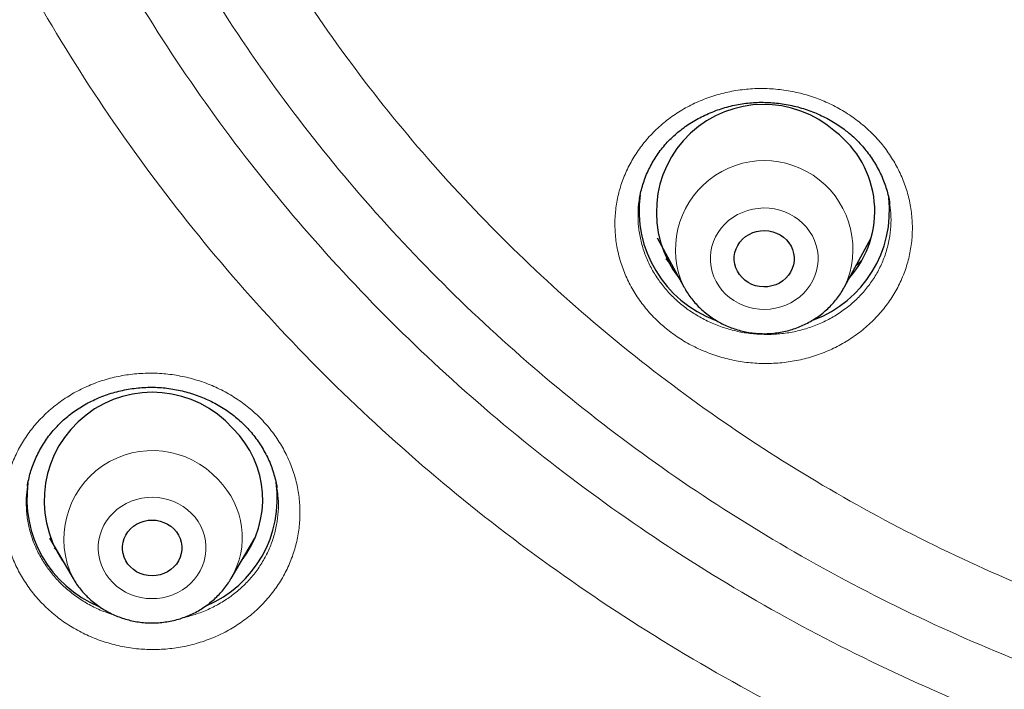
# Model space of a CAD drawing. Header units: millimetres. Extents: x 8 to 954, y 12 to 973.
# Tile 125 of 193: x 320.87 to 334.21, y 772.53 to 781.6. Entities that reach past the tile are written whole.
import ezdxf

# ---------------------------------------------------------------- set-up
doc = ezdxf.new("R2010")
doc.units = ezdxf.units.MM

msp = doc.modelspace()

# ---------------------------------------------------------------- linework, layer by layer
at = {"color": 7, "linetype": 'Continuous', "lineweight": 30}
for p, q in [((332.654, 779.097), (332.653, 779.107)), ((329.503, 778.643), (329.865, 777.977)), ((332.044, 777.977), (332.406, 778.643)), ((320.972, 775.285), (320.971, 775.277)), ((324.352, 775.25), (324.351, 775.257)), ((321.268, 774.572), (321.59, 774.025)), ((323.73, 774.025), (324.052, 774.572)), ((323.986, 774.439), (323.956, 774.409))]:
    msp.add_line(p, q, dxfattribs=at)
at = {"color": 252, "linetype": 'Continuous', "lineweight": 0}
for p, q in [((321.357, 774.421), (321.335, 774.444)), ((323.985, 774.437), (323.958, 774.411))]:
    msp.add_line(p, q, dxfattribs=at)
at = {"color": 252, "linetype": 'Continuous', "lineweight": 0, "flags": 128}
for points in [[(331.424, 778.884), (331.365, 778.926), (331.302, 778.962), (331.235, 778.992), (331.166, 779.015), (331.094, 779.032), (331.02, 779.042), (330.947, 779.045), (330.873, 779.04), (330.8, 779.029), (330.728, 779.011), (330.659, 778.986), (330.593, 778.955), (330.531, 778.917), (330.473, 778.874), (330.42, 778.826), (330.372, 778.772), (330.331, 778.715), (330.295, 778.654), (330.267, 778.589), (330.246, 778.523), (330.232, 778.455), (330.225, 778.385), (330.226, 778.316), (330.234, 778.247), (330.25, 778.179), (330.273, 778.113), (330.303, 778.049), (330.339, 777.989), (330.382, 777.932), (330.431, 777.88), (330.485, 777.832), (330.544, 777.791), (330.607, 777.754), (330.674, 777.725), (330.744, 777.701), (330.816, 777.684), (330.889, 777.675), (330.963, 777.672), (331.037, 777.676), (331.11, 777.688), (331.181, 777.706), (331.25, 777.731), (331.316, 777.762), (331.379, 777.799), (331.437, 777.843), (331.49, 777.891), (331.537, 777.944), (331.579, 778.002), (331.614, 778.063), (331.643, 778.127), (331.664, 778.194), (331.678, 778.262), (331.685, 778.331), (331.684, 778.401), (331.675, 778.47), (331.66, 778.538), (331.637, 778.604), (331.607, 778.667), (331.57, 778.728), (331.527, 778.785), (331.478, 778.837), (331.424, 778.884)], [(322.126, 773.972), (322.18, 773.924), (322.238, 773.881), (322.3, 773.843), (322.366, 773.812), (322.435, 773.788), (322.507, 773.769), (322.58, 773.758), (322.654, 773.754), (322.728, 773.757), (322.801, 773.767), (322.873, 773.784), (322.942, 773.807), (323.009, 773.838), (323.072, 773.874), (323.131, 773.916), (323.185, 773.963), (323.234, 774.016), (323.277, 774.072), (323.313, 774.133), (323.343, 774.197), (323.366, 774.263), (323.381, 774.331), (323.389, 774.4), (323.39, 774.469), (323.383, 774.539), (323.369, 774.607), (323.347, 774.673), (323.319, 774.737), (323.284, 774.799), (323.242, 774.856), (323.194, 774.909), (323.141, 774.957), (323.083, 775), (323.02, 775.038), (322.954, 775.069), (322.885, 775.094), (322.814, 775.112), (322.741, 775.123), (322.667, 775.127), (322.593, 775.124), (322.52, 775.114), (322.448, 775.097), (322.378, 775.074), (322.311, 775.044), (322.248, 775.007), (322.189, 774.965), (322.135, 774.918), (322.087, 774.866), (322.044, 774.809), (322.007, 774.748), (321.978, 774.685), (321.955, 774.618), (321.939, 774.551), (321.931, 774.481), (321.93, 774.412), (321.937, 774.343), (321.952, 774.274), (321.973, 774.208), (322.002, 774.144), (322.037, 774.083), (322.079, 774.025), (322.126, 773.972)]]:
    msp.add_lwpolyline(points, dxfattribs=at)
at = {"color": 7, "linetype": 'Continuous', "lineweight": 30, "flags": 128}
for points in [[(331.216, 778.651), (331.256, 778.615), (331.29, 778.574), (331.318, 778.529), (331.34, 778.481), (331.354, 778.43), (331.36, 778.379), (331.36, 778.326), (331.351, 778.275), (331.335, 778.225), (331.313, 778.178), (331.283, 778.133), (331.247, 778.094), (331.206, 778.059), (331.161, 778.029), (331.111, 778.006), (331.058, 777.989), (331.004, 777.979), (330.949, 777.977), (330.893, 777.981), (330.839, 777.992), (330.787, 778.01), (330.738, 778.035), (330.694, 778.066), (330.654, 778.102), (330.619, 778.143), (330.591, 778.188), (330.57, 778.236), (330.556, 778.286), (330.549, 778.338), (330.55, 778.39), (330.558, 778.442), (330.574, 778.492), (330.597, 778.539), (330.626, 778.583), (330.662, 778.623), (330.703, 778.658), (330.749, 778.687), (330.799, 778.711), (330.851, 778.727), (330.906, 778.737), (330.961, 778.74), (331.016, 778.736), (331.07, 778.724), (331.122, 778.706), (331.171, 778.681), (331.216, 778.651)], [(322.954, 774.698), (322.989, 774.658), (323.017, 774.614), (323.039, 774.567), (323.054, 774.517), (323.061, 774.466), (323.061, 774.415), (323.054, 774.364), (323.039, 774.314), (323.017, 774.267), (322.989, 774.223), (322.954, 774.183), (322.914, 774.148), (322.869, 774.118), (322.82, 774.094), (322.769, 774.077), (322.715, 774.066), (322.66, 774.063), (322.606, 774.066), (322.552, 774.077), (322.5, 774.094), (322.451, 774.118), (322.407, 774.148), (322.367, 774.183), (322.332, 774.223), (322.303, 774.267), (322.282, 774.314), (322.267, 774.364), (322.259, 774.415), (322.259, 774.466), (322.267, 774.517), (322.282, 774.567), (322.303, 774.614), (322.332, 774.658), (322.367, 774.698), (322.407, 774.734), (322.451, 774.763), (322.5, 774.787), (322.552, 774.804), (322.606, 774.815), (322.66, 774.818), (322.715, 774.815), (322.769, 774.804), (322.82, 774.787), (322.869, 774.763), (322.914, 774.734), (322.954, 774.698)]]:
    msp.add_lwpolyline(points, dxfattribs=at)
at = {"color": 7, "linetype": 'Continuous', "lineweight": 30}
for centre, radius, start, end in [((330.949, 778.992), 1.456, 48.242, 217.8001), ((331.098, 779), 1.355, 318.34, 52.7204), ((330.843, 779.013), 1.585, 172.3442, 249.664), ((331.066, 779.014), 1.587, 290.5598, 6.2556), ((322.663, 775.084), 1.465, 41.7327, 213.897), ((322.811, 775.098), 1.348, 321.9514, 45.4755), ((322.543, 775.11), 1.58, 172.1086, 247.5596), ((322.777, 775.111), 1.58, 293.0033, 7.857)]:
    msp.add_arc(centre, radius, start, end, dxfattribs=at)
at = {"color": 252, "linetype": 'Continuous', "lineweight": 0}
for centre, radius, start, end in [((330.955, 778.485), 1.202, 334.9124, 205.0876), ((322.665, 774.56), 1.2, 42.1918, 206.4379), ((322.784, 774.583), 1.098, 329.4991, 45.5004)]:
    msp.add_arc(centre, radius, start, end, dxfattribs=at)
at = {"color": 7, "linetype": 'Continuous', "lineweight": 30}
for points, knots in [([(340.309, 751.299), (339.107, 751.406), (336.702, 751.618), (333.144, 752.282), (329.652, 753.193), (326.277, 754.361), (323.039, 755.763), (319.952, 757.388), (317.012, 759.234), (314.234, 761.292), (311.637, 763.548), (309.236, 765.989), (307.046, 768.599), (305.081, 771.362), (303.353, 774.262), (301.872, 777.281), (300.648, 780.399), (299.687, 783.598), (298.997, 786.858), (298.582, 790.158), (298.443, 793.479), (298.582, 796.801), (298.997, 800.101), (299.687, 803.361), (300.648, 806.56), (301.872, 809.678), (303.353, 812.697), (305.081, 815.597), (307.046, 818.36), (309.236, 820.97), (311.637, 823.411), (314.234, 825.667), (317.012, 827.725), (319.952, 829.571), (323.039, 831.195), (326.251, 832.587), (329.569, 833.737), (332.973, 834.64), (336.442, 835.288), (339.955, 835.679), (343.489, 835.809), (347.023, 835.679), (350.536, 835.288), (354.005, 834.64), (357.409, 833.737), (360.728, 832.587), (363.94, 831.195), (367.026, 829.571), (369.967, 827.725), (372.744, 825.667), (375.342, 823.411), (377.743, 820.97), (379.932, 818.36), (381.897, 815.597), (383.626, 812.697), (385.106, 809.678), (386.331, 806.56), (387.291, 803.361), (387.981, 800.101), (388.397, 796.801), (388.535, 793.479), (388.397, 790.158), (387.981, 786.858), (387.291, 783.598), (386.331, 780.399), (385.106, 777.281), (383.626, 774.262), (381.897, 771.362), (379.932, 768.599), (377.743, 765.989), (375.342, 763.548), (372.744, 761.292), (369.967, 759.234), (367.026, 757.388), (363.94, 755.763), (360.701, 754.361), (357.326, 753.193), (353.834, 752.282), (350.276, 751.618), (347.871, 751.406), (346.669, 751.299)], [0, 0, 0, 0, 0.013106, 0.026212, 0.039318, 0.052424, 0.065212, 0.078, 0.090788, 0.103576, 0.116364, 0.129151, 0.141939, 0.154727, 0.167515, 0.180303, 0.193091, 0.205879, 0.218667, 0.231454, 0.244242, 0.25703, 0.269818, 0.282606, 0.295394, 0.308182, 0.32097, 0.333758, 0.346545, 0.359333, 0.372121, 0.384909, 0.397697, 0.410485, 0.423273, 0.436061, 0.448848, 0.461636, 0.474424, 0.487212, 0.5, 0.512788, 0.525576, 0.538364, 0.551152, 0.563939, 0.576727, 0.589515, 0.602303, 0.615091, 0.627879, 0.640667, 0.653455, 0.666242, 0.67903, 0.691818, 0.704606, 0.717394, 0.730182, 0.74297, 0.755758, 0.768546, 0.781333, 0.794121, 0.806909, 0.819697, 0.832485, 0.845273, 0.858061, 0.870849, 0.883636, 0.896424, 0.909212, 0.922, 0.934788, 0.947576, 0.960682, 0.973788, 0.986894, 1, 1, 1, 1]), ([(295.991, 794.269), (295.991, 794.248), (295.991, 794.207), (295.991, 794.134), (295.991, 794.052), (295.991, 793.964), (295.991, 793.869), (295.992, 793.742), (295.993, 793.581), (295.996, 793.388), (296, 793.184), (296.005, 792.971), (296.011, 792.749), (296.021, 792.454), (296.036, 792.102), (296.053, 791.784), (296.065, 791.57), (296.072, 791.452), (296.08, 791.336), (296.087, 791.225), (296.094, 791.12), (296.101, 791.027), (296.106, 790.949), (296.111, 790.892), (296.114, 790.85), (296.117, 790.811), (296.121, 790.765), (296.126, 790.702), (296.132, 790.617), (296.141, 790.513), (296.151, 790.4), (296.166, 790.227), (296.188, 789.993), (296.218, 789.693), (296.249, 789.406), (296.28, 789.134), (296.311, 788.878), (296.345, 788.615), (296.381, 788.343), (296.42, 788.06), (296.465, 787.759), (296.514, 787.438), (296.57, 787.095), (296.632, 786.731), (296.702, 786.347), (296.779, 785.941), (296.864, 785.514), (296.959, 785.067), (297.045, 784.68), (297.12, 784.357), (297.18, 784.104), (297.242, 783.849), (297.304, 783.602), (297.363, 783.373), (297.416, 783.173), (297.462, 783), (297.502, 782.854), (297.536, 782.73), (297.564, 782.629), (297.586, 782.548), (297.604, 782.487), (297.617, 782.442), (297.628, 782.402), (297.641, 782.356), (297.657, 782.299), (297.678, 782.228), (297.705, 782.134), (297.741, 782.013), (297.786, 781.861), (297.838, 781.689), (297.898, 781.493), (297.966, 781.274), (298.043, 781.032), (298.129, 780.768), (298.222, 780.488), (298.319, 780.202), (298.419, 779.915), (298.59, 779.434), (298.84, 778.764), (299.177, 777.914), (299.525, 777.088), (299.86, 776.336), (300.179, 775.656), (300.477, 775.046), (300.775, 774.457), (301.072, 773.893), (301.34, 773.4), (301.578, 772.975), (301.786, 772.612), (301.956, 772.322), (302.088, 772.1), (302.18, 771.946), (302.266, 771.804), (302.343, 771.677), (302.406, 771.575), (302.457, 771.494), (302.495, 771.432), (302.527, 771.381), (302.554, 771.336), (302.583, 771.29), (302.617, 771.236), (302.662, 771.165), (302.718, 771.076), (302.788, 770.967), (302.869, 770.84), (302.962, 770.696), (303.068, 770.533), (303.186, 770.354), (303.317, 770.157), (303.461, 769.943), (303.618, 769.712), (303.807, 769.44), (304.022, 769.134), (304.259, 768.803), (304.552, 768.402), (304.9, 767.939), (305.302, 767.418), (305.698, 766.92), (306.087, 766.445), (306.469, 765.991), (306.842, 765.559), (307.205, 765.148), (307.559, 764.758), (307.901, 764.388), (308.233, 764.038), (308.553, 763.708), (308.86, 763.396), (309.155, 763.103), (309.445, 762.819), (309.734, 762.541), (310.028, 762.264), (310.323, 761.991), (310.621, 761.719), (311.064, 761.322), (311.66, 760.805), (312.416, 760.176), (313.103, 759.629), (313.713, 759.16), (314.117, 758.858), (314.396, 758.654), (314.54, 758.549), (314.667, 758.457), (314.779, 758.377), (314.876, 758.308), (314.957, 758.25), (315.022, 758.204), (315.066, 758.174), (315.093, 758.154), (315.113, 758.14), (315.138, 758.123), (315.171, 758.1), (315.221, 758.065), (315.293, 758.015), (315.391, 757.947), (315.51, 757.865), (315.652, 757.768), (315.816, 757.657), (316.002, 757.531), (316.212, 757.392), (316.444, 757.239), (316.701, 757.073), (316.981, 756.894), (317.285, 756.703), (317.614, 756.499), (317.965, 756.286), (318.339, 756.064), (318.735, 755.833), (319.156, 755.594), (319.585, 755.355), (320.021, 755.119), (320.462, 754.885), (320.923, 754.647), (321.407, 754.404), (321.74, 754.24), (321.912, 754.158), (321.915, 754.157)], [0, 0, 0, 0, 0.001286, 0.002533, 0.004186, 0.005939, 0.007857, 0.009946, 0.013573, 0.017621, 0.021591, 0.025897, 0.030492, 0.035025, 0.043688, 0.051814, 0.054257, 0.056647, 0.058983, 0.061266, 0.063344, 0.065353, 0.066928, 0.06807, 0.068793, 0.069517, 0.070434, 0.071543, 0.073383, 0.075571, 0.077883, 0.080242, 0.08605, 0.092126, 0.098472, 0.10351, 0.108705, 0.114058, 0.119568, 0.125274, 0.131388, 0.137944, 0.144941, 0.152378, 0.160257, 0.168577, 0.177337, 0.186539, 0.196182, 0.201303, 0.20654, 0.211894, 0.217157, 0.221911, 0.226142, 0.229653, 0.232699, 0.23528, 0.237397, 0.239049, 0.240341, 0.241206, 0.241909, 0.242839, 0.244063, 0.24554, 0.247273, 0.249991, 0.253166, 0.256798, 0.260885, 0.265527, 0.270643, 0.276235, 0.282277, 0.288404, 0.294494, 0.300549, 0.319237, 0.337572, 0.355555, 0.373186, 0.387038, 0.400665, 0.413922, 0.426658, 0.438873, 0.4475, 0.455847, 0.463914, 0.46762, 0.471264, 0.474643, 0.477588, 0.480098, 0.481841, 0.483288, 0.484439, 0.485429, 0.486443, 0.487678, 0.489264, 0.491416, 0.493992, 0.496994, 0.500421, 0.504274, 0.508552, 0.513255, 0.518384, 0.523938, 0.529917, 0.538139, 0.54624, 0.554194, 0.567682, 0.580726, 0.593328, 0.605487, 0.617204, 0.628478, 0.63931, 0.649699, 0.659645, 0.66915, 0.678212, 0.686832, 0.695009, 0.702745, 0.710761, 0.718641, 0.726538, 0.73445, 0.742379, 0.761558, 0.780831, 0.800199, 0.813034, 0.825911, 0.829774, 0.833241, 0.836312, 0.838987, 0.841267, 0.843278, 0.84483, 0.845925, 0.846364, 0.84681, 0.847365, 0.848101, 0.849163, 0.850955, 0.853265, 0.856091, 0.859434, 0.863294, 0.867671, 0.872564, 0.877974, 0.883923, 0.890392, 0.897381, 0.90489, 0.91292, 0.921312, 0.930206, 0.939602, 0.9495, 0.958761, 0.968421, 0.978482, 0.988942, 0.999801, 1, 1, 1, 1]), ([(329.264, 779.162), (329.266, 779.173), (329.272, 779.217), (329.29, 779.292), (329.317, 779.386), (329.351, 779.479), (329.391, 779.569), (329.437, 779.657), (329.489, 779.741), (329.546, 779.822), (329.608, 779.899), (329.675, 779.971), (329.747, 780.038), (329.823, 780.102), (329.904, 780.162), (329.991, 780.217), (330.081, 780.268), (330.175, 780.314), (330.272, 780.355), (330.372, 780.39), (330.474, 780.42), (330.577, 780.443), (330.68, 780.461), (330.784, 780.472), (330.887, 780.477), (330.991, 780.476), (331.095, 780.47), (331.2, 780.457), (331.305, 780.439), (331.409, 780.414), (331.511, 780.384), (331.611, 780.348), (331.709, 780.307), (331.803, 780.261), (331.894, 780.21), (331.979, 780.155), (332.036, 780.113), (332.065, 780.09), (332.069, 780.087)], [0, 0, 0, 0, 0.010854, 0.04046, 0.070186, 0.099971, 0.129746, 0.159434, 0.18897, 0.218303, 0.24738, 0.276157, 0.304639, 0.333208, 0.362072, 0.391187, 0.420491, 0.449911, 0.479367, 0.508756, 0.537986, 0.566983, 0.595683, 0.624039, 0.652136, 0.680261, 0.708731, 0.737424, 0.7663, 0.795312, 0.824404, 0.853522, 0.882591, 0.911564, 0.940403, 0.969077, 0.995886, 1, 1, 1, 1]), ([(332.069, 780.087), (332.082, 780.077), (332.121, 780.046), (332.183, 779.99), (332.253, 779.919), (332.319, 779.843), (332.381, 779.764), (332.437, 779.681), (332.488, 779.595), (332.534, 779.506), (332.573, 779.415), (332.606, 779.322), (332.632, 779.228), (332.649, 779.153), (332.655, 779.109), (332.656, 779.098)], [0, 0, 0, 0, 0.04018, 0.122449, 0.205206, 0.288704, 0.37285, 0.457551, 0.542662, 0.628034, 0.713526, 0.798902, 0.884034, 0.968771, 1, 1, 1, 1]), ([(329.698, 778.285), (329.689, 778.293), (329.663, 778.314), (329.64, 778.338), (329.624, 778.353)], [0, 0, 0, 0, 0.343119, 1, 1, 1, 1]), ([(332.278, 778.34), (332.277, 778.339), (332.254, 778.314), (332.228, 778.291), (332.202, 778.268)], [0, 0, 0, 0, 0.024269, 1, 1, 1, 1]), ([(329.867, 777.976), (329.874, 777.964), (329.894, 777.926), (329.934, 777.865), (329.987, 777.795), (330.045, 777.728), (330.109, 777.666), (330.177, 777.609), (330.249, 777.556), (330.325, 777.509), (330.404, 777.467), (330.487, 777.431), (330.572, 777.401), (330.659, 777.377), (330.748, 777.359), (330.838, 777.347), (330.929, 777.342), (331.02, 777.343), (331.11, 777.351), (331.2, 777.366), (331.289, 777.386), (331.375, 777.413), (331.46, 777.446), (331.541, 777.485), (331.62, 777.53), (331.695, 777.58), (331.765, 777.635), (331.832, 777.695), (331.893, 777.76), (331.95, 777.829), (332, 777.901), (332.029, 777.951), (332.043, 777.976)], [0, 0, 0, 0, 0.015998, 0.049538, 0.083121, 0.116756, 0.150445, 0.184192, 0.217998, 0.251856, 0.28577, 0.319735, 0.353748, 0.387803, 0.421899, 0.456026, 0.49018, 0.524357, 0.558549, 0.592747, 0.626945, 0.661137, 0.695313, 0.729471, 0.763598, 0.797691, 0.831745, 0.86575, 0.899701, 0.933597, 0.967434, 1, 1, 1, 1]), ([(320.971, 775.277), (320.972, 775.283), (320.977, 775.322), (320.993, 775.392), (321.018, 775.487), (321.051, 775.58), (321.09, 775.672), (321.135, 775.762), (321.186, 775.849), (321.242, 775.933), (321.304, 776.012), (321.371, 776.088), (321.441, 776.158), (321.517, 776.224), (321.596, 776.285), (321.68, 776.341), (321.768, 776.393), (321.86, 776.441), (321.956, 776.483), (322.055, 776.52), (322.156, 776.551), (322.259, 776.576), (322.364, 776.596), (322.469, 776.609), (322.574, 776.617), (322.68, 776.618), (322.784, 776.613), (322.888, 776.602), (322.991, 776.585), (323.093, 776.562), (323.195, 776.533), (323.295, 776.499), (323.392, 776.459), (323.487, 776.413), (323.579, 776.363), (323.667, 776.307), (323.751, 776.247), (323.83, 776.182), (323.905, 776.113), (323.974, 776.041), (324.039, 775.964), (324.098, 775.884), (324.152, 775.801), (324.201, 775.713), (324.245, 775.624), (324.282, 775.531), (324.313, 775.437), (324.337, 775.345), (324.348, 775.285), (324.352, 775.257)], [0, 0, 0, 0, 0.004655, 0.026379, 0.048322, 0.070441, 0.092677, 0.11497, 0.137249, 0.159435, 0.181467, 0.203287, 0.224857, 0.246179, 0.267377, 0.288744, 0.310276, 0.331949, 0.353727, 0.375575, 0.397448, 0.419293, 0.441065, 0.462728, 0.484256, 0.505628, 0.526848, 0.547983, 0.569277, 0.590699, 0.612235, 0.63386, 0.65555, 0.677275, 0.698997, 0.720683, 0.742305, 0.763846, 0.785292, 0.806625, 0.827964, 0.849486, 0.871165, 0.892977, 0.914901, 0.936901, 0.958948, 0.981001, 1, 1, 1, 1]), ([(321.357, 774.421), (321.351, 774.426), (321.345, 774.432), (321.339, 774.438), (321.338, 774.439)], [0, 0, 0, 0, 0.890847, 1, 1, 1, 1]), ([(321.591, 774.026), (321.602, 774.007), (321.628, 773.963), (321.676, 773.898), (321.726, 773.838), (321.759, 773.804), (321.772, 773.791)], [0, 0, 0, 0, 0.222928, 0.51849, 0.81444, 1, 1, 1, 1]), ([(321.772, 773.791), (321.786, 773.777), (321.822, 773.742), (321.883, 773.691), (321.955, 773.638), (322.031, 773.591), (322.11, 773.549), (322.193, 773.513), (322.278, 773.483), (322.365, 773.459), (322.454, 773.441), (322.544, 773.429), (322.635, 773.424), (322.726, 773.426), (322.816, 773.434), (322.906, 773.448), (322.995, 773.469), (323.082, 773.496), (323.166, 773.529), (323.248, 773.568), (323.326, 773.612), (323.401, 773.663), (323.472, 773.718), (323.538, 773.778), (323.599, 773.843), (323.655, 773.912), (323.699, 773.973), (323.722, 774.013), (323.73, 774.026)], [0, 0, 0, 0, 0.026787, 0.066138, 0.105527, 0.144982, 0.184502, 0.22408, 0.263716, 0.303402, 0.343131, 0.3829, 0.422699, 0.462525, 0.502367, 0.542217, 0.582067, 0.621911, 0.661736, 0.701538, 0.741309, 0.781035, 0.820713, 0.860341, 0.899905, 0.9394, 0.978831, 1, 1, 1, 1])]:
    msp.add_open_spline(points, degree=3, knots=knots, dxfattribs=at)
at = {"color": 252, "linetype": 'Continuous', "lineweight": 0}
for points, knots in [([(340.028, 769.514), (339.314, 769.623), (337.885, 769.841), (335.789, 770.385), (333.801, 771.064), (331.934, 771.874), (330.19, 772.791), (328.528, 773.835), (326.959, 774.997), (325.491, 776.272), (324.135, 777.651), (322.898, 779.126), (321.787, 780.688), (320.811, 782.326), (319.974, 784.032), (319.282, 785.794), (318.74, 787.601), (318.35, 789.443), (318.115, 791.308), (318.036, 793.185), (318.115, 795.061), (318.35, 796.926), (318.74, 798.768), (319.282, 800.575), (319.974, 802.337), (320.811, 804.043), (321.787, 805.681), (322.898, 807.243), (324.135, 808.718), (325.491, 810.097), (326.959, 811.372), (328.528, 812.534), (330.19, 813.578), (331.934, 814.495), (333.749, 815.282), (335.624, 815.932), (337.547, 816.441), (339.507, 816.808), (341.492, 817.028), (343.489, 817.102), (345.486, 817.028), (347.471, 816.808), (349.431, 816.441), (351.354, 815.932), (353.229, 815.282), (355.044, 814.495), (356.788, 813.578), (358.45, 812.534), (360.019, 811.372), (361.487, 810.097), (362.843, 808.718), (364.081, 807.243), (365.191, 805.681), (366.168, 804.043), (367.004, 802.337), (367.696, 800.575), (368.238, 798.768), (368.628, 796.926), (368.863, 795.061), (368.942, 793.185), (368.863, 791.308), (368.628, 789.443), (368.238, 787.601), (367.696, 785.794), (367.004, 784.032), (366.168, 782.326), (365.191, 780.688), (364.081, 779.126), (362.843, 777.651), (361.487, 776.272), (360.019, 774.997), (358.45, 773.835), (356.788, 772.791), (355.044, 771.874), (353.179, 771.065), (351.197, 770.388), (349.11, 769.845), (347.686, 769.626), (346.975, 769.517)], [0, 0, 0, 0, 0.014209, 0.028417, 0.042626, 0.055696, 0.068766, 0.081836, 0.094907, 0.107977, 0.121047, 0.134117, 0.147187, 0.160257, 0.173327, 0.186398, 0.199468, 0.212538, 0.225608, 0.238678, 0.251748, 0.264818, 0.277889, 0.290959, 0.304029, 0.317099, 0.330169, 0.343239, 0.356309, 0.36938, 0.38245, 0.39552, 0.40859, 0.42166, 0.43473, 0.4478, 0.460871, 0.473941, 0.487011, 0.500081, 0.513151, 0.526221, 0.539292, 0.552362, 0.565432, 0.578502, 0.591572, 0.604642, 0.617712, 0.630783, 0.643853, 0.656923, 0.669993, 0.683063, 0.696133, 0.709203, 0.722274, 0.735344, 0.748414, 0.761484, 0.774554, 0.787624, 0.800694, 0.813765, 0.826835, 0.839905, 0.852975, 0.866045, 0.879115, 0.892186, 0.905256, 0.918326, 0.931396, 0.944466, 0.957536, 0.971691, 0.985845, 1, 1, 1, 1]), ([(346.89, 770.602), (347.557, 770.706), (348.891, 770.915), (350.848, 771.427), (352.715, 772.067), (354.48, 772.832), (356.139, 773.705), (357.72, 774.697), (359.212, 775.803), (360.608, 777.016), (361.899, 778.328), (363.076, 779.73), (364.132, 781.216), (365.061, 782.774), (365.857, 784.397), (366.515, 786.072), (367.031, 787.792), (367.401, 789.544), (367.625, 791.318), (367.699, 793.103), (367.625, 794.888), (367.401, 796.662), (367.031, 798.414), (366.515, 800.133), (365.857, 801.809), (365.061, 803.431), (364.132, 804.99), (363.076, 806.475), (361.899, 807.878), (360.608, 809.19), (359.212, 810.402), (357.72, 811.508), (356.139, 812.501), (354.48, 813.373), (352.754, 814.121), (350.971, 814.74), (349.141, 815.224), (347.276, 815.573), (345.389, 815.783), (343.489, 815.853), (341.59, 815.783), (339.702, 815.573), (337.837, 815.224), (336.008, 814.74), (334.224, 814.121), (332.498, 813.373), (330.839, 812.501), (329.259, 811.508), (327.766, 810.402), (326.37, 809.19), (325.079, 807.878), (323.902, 806.475), (322.846, 804.99), (321.917, 803.431), (321.122, 801.809), (320.464, 800.133), (319.948, 798.414), (319.577, 796.662), (319.353, 794.888), (319.279, 793.103), (319.353, 791.318), (319.577, 789.544), (319.948, 787.792), (320.464, 786.072), (321.122, 784.397), (321.917, 782.774), (322.846, 781.216), (323.902, 779.73), (325.079, 778.328), (326.37, 777.016), (327.766, 775.803), (329.259, 774.697), (330.839, 773.705), (332.498, 772.832), (334.263, 772.067), (336.13, 771.427), (338.087, 770.915), (339.422, 770.706), (340.089, 770.601)], [0, 0, 0, 0, 0.013976, 0.027953, 0.041929, 0.055017, 0.068105, 0.081192, 0.09428, 0.107368, 0.120455, 0.133543, 0.146631, 0.159719, 0.172806, 0.185894, 0.198982, 0.212069, 0.225157, 0.238245, 0.251332, 0.26442, 0.277508, 0.290595, 0.303683, 0.316771, 0.329859, 0.342946, 0.356034, 0.369122, 0.382209, 0.395297, 0.408385, 0.421472, 0.43456, 0.447648, 0.460735, 0.473823, 0.486911, 0.499999, 0.513086, 0.526174, 0.539262, 0.552349, 0.565437, 0.578525, 0.591612, 0.6047, 0.617788, 0.630876, 0.643963, 0.657051, 0.670139, 0.683226, 0.696314, 0.709402, 0.722489, 0.735577, 0.748665, 0.761752, 0.77484, 0.787928, 0.801016, 0.814103, 0.827191, 0.840279, 0.853366, 0.866454, 0.879542, 0.892629, 0.905717, 0.918805, 0.931893, 0.94498, 0.958068, 0.972045, 0.986023, 1, 1, 1, 1]), ([(340.124, 771.403), (339.496, 771.504), (338.239, 771.706), (336.395, 772.192), (334.626, 772.8), (332.942, 773.53), (331.35, 774.367), (329.834, 775.32), (328.401, 776.381), (327.062, 777.544), (325.823, 778.803), (324.694, 780.149), (323.681, 781.574), (322.789, 783.07), (322.026, 784.627), (321.394, 786.235), (320.899, 787.885), (320.543, 789.566), (320.329, 791.268), (320.257, 792.981), (320.329, 794.694), (320.543, 796.396), (320.899, 798.077), (321.394, 799.727), (322.026, 801.335), (322.789, 802.892), (323.681, 804.388), (324.694, 805.813), (325.823, 807.159), (327.062, 808.418), (328.401, 809.581), (329.834, 810.643), (331.35, 811.595), (332.942, 812.432), (334.599, 813.15), (336.31, 813.743), (338.066, 814.209), (339.855, 814.543), (341.666, 814.745), (343.489, 814.812), (345.312, 814.745), (347.123, 814.543), (348.912, 814.209), (350.668, 813.743), (352.38, 813.15), (354.036, 812.432), (355.628, 811.595), (357.144, 810.642), (358.577, 809.581), (359.917, 808.418), (361.155, 807.159), (362.284, 805.813), (363.298, 804.388), (364.189, 802.892), (364.953, 801.335), (365.584, 799.727), (366.079, 798.077), (366.435, 796.396), (366.649, 794.694), (366.721, 792.981), (366.649, 791.268), (366.435, 789.566), (366.079, 787.885), (365.584, 786.235), (364.953, 784.627), (364.189, 783.07), (363.298, 781.574), (362.284, 780.149), (361.155, 778.803), (359.916, 777.544), (358.577, 776.381), (357.144, 775.32), (355.628, 774.367), (354.036, 773.53), (352.35, 772.799), (350.575, 772.19), (348.723, 771.702), (347.461, 771.5), (346.829, 771.4)], [0, 0, 0, 0, 0.013748, 0.027497, 0.041245, 0.05435, 0.067455, 0.080559, 0.093664, 0.106769, 0.119873, 0.132978, 0.146083, 0.159188, 0.172292, 0.185397, 0.198502, 0.211606, 0.224711, 0.237816, 0.250921, 0.264025, 0.27713, 0.290235, 0.30334, 0.316444, 0.329549, 0.342654, 0.355758, 0.368863, 0.381968, 0.395073, 0.408177, 0.421282, 0.434387, 0.447492, 0.460596, 0.473701, 0.486806, 0.49991, 0.513015, 0.52612, 0.539225, 0.552329, 0.565434, 0.578539, 0.591643, 0.604748, 0.617853, 0.630958, 0.644062, 0.657167, 0.670272, 0.683377, 0.696481, 0.709586, 0.722691, 0.735795, 0.7489, 0.762005, 0.77511, 0.788214, 0.801319, 0.814424, 0.827529, 0.840633, 0.853738, 0.866843, 0.879947, 0.893052, 0.906157, 0.919262, 0.932366, 0.945471, 0.958576, 0.972384, 0.986192, 1, 1, 1, 1]), ([(345.77, 772.231), (346.3, 772.293), (347.359, 772.417), (348.923, 772.739), (350.461, 773.16), (352.004, 773.7), (353.541, 774.366), (355.058, 775.164), (356.503, 776.072), (357.868, 777.083), (359.144, 778.192), (360.324, 779.391), (361.4, 780.674), (362.366, 782.032), (363.215, 783.458), (363.943, 784.941), (364.544, 786.473), (365.016, 788.046), (365.355, 789.648), (365.56, 791.27), (365.628, 792.902), (365.559, 794.534), (365.355, 796.156), (365.016, 797.758), (364.544, 799.33), (363.942, 800.863), (363.214, 802.346), (362.365, 803.771), (361.399, 805.129), (360.323, 806.412), (359.143, 807.611), (357.867, 808.72), (356.501, 809.731), (355.056, 810.639), (353.539, 811.437), (351.961, 812.121), (350.33, 812.686), (348.657, 813.129), (346.952, 813.448), (345.226, 813.64), (343.489, 813.704), (341.752, 813.639), (340.026, 813.447), (338.321, 813.129), (336.648, 812.685), (335.017, 812.12), (333.439, 811.436), (331.922, 810.638), (330.477, 809.73), (329.112, 808.719), (327.836, 807.61), (326.656, 806.411), (325.58, 805.128), (324.614, 803.77), (323.765, 802.345), (323.037, 800.861), (322.436, 799.329), (321.964, 797.757), (321.625, 796.154), (321.42, 794.532), (321.352, 792.9), (321.421, 791.268), (321.625, 789.646), (321.964, 788.044), (322.436, 786.472), (323.038, 784.939), (323.766, 783.456), (324.615, 782.031), (325.581, 780.673), (326.657, 779.39), (327.837, 778.191), (329.113, 777.082), (330.479, 776.071), (331.924, 775.163), (333.44, 774.365), (334.977, 773.7), (336.52, 773.159), (338.057, 772.739), (339.621, 772.417), (340.679, 772.293), (341.208, 772.231)], [0, 0, 0, 0, 0.011909, 0.023818, 0.035727, 0.047636, 0.060561, 0.073486, 0.086411, 0.099336, 0.112261, 0.125186, 0.138111, 0.151036, 0.163961, 0.176886, 0.189811, 0.202736, 0.215661, 0.228586, 0.241512, 0.254437, 0.267362, 0.280287, 0.293212, 0.306137, 0.319062, 0.331987, 0.344912, 0.357837, 0.370762, 0.383687, 0.396612, 0.409537, 0.422462, 0.435388, 0.448313, 0.461238, 0.474163, 0.487088, 0.500013, 0.512938, 0.525863, 0.538788, 0.551713, 0.564638, 0.577563, 0.590488, 0.603413, 0.616338, 0.629264, 0.642189, 0.655114, 0.668039, 0.680964, 0.693889, 0.706814, 0.719739, 0.732664, 0.745589, 0.758514, 0.771439, 0.784364, 0.797289, 0.810214, 0.823139, 0.836065, 0.84899, 0.861915, 0.87484, 0.887765, 0.90069, 0.913615, 0.92654, 0.939465, 0.95239, 0.964293, 0.976195, 0.988098, 1, 1, 1, 1]), ([(322.678, 755.392), (321.85, 755.81), (320.19, 756.649), (317.811, 758.089), (315.524, 759.652), (313.351, 761.345), (311.258, 763.193), (309.26, 765.198), (307.371, 767.363), (305.634, 769.643), (304.057, 772.023), (302.652, 774.492), (301.424, 777.038), (300.376, 779.654), (299.512, 782.334), (298.836, 785.065), (298.351, 787.831), (298.047, 790.617), (298.009, 792.48), (297.991, 793.411)], [0, 0, 0, 0, 0.056574, 0.113415, 0.17016, 0.226689, 0.283221, 0.342868, 0.402514, 0.462416, 0.522329, 0.581975, 0.64161, 0.701258, 0.760903, 0.820805, 0.880718, 0.940364, 1, 1, 1, 1]), ([(332.243, 780.21), (332.243, 780.209), (332.302, 780.163), (332.412, 780.065), (332.559, 779.904), (332.685, 779.728), (332.789, 779.541), (332.87, 779.345), (332.928, 779.141), (332.959, 778.934), (332.966, 778.724), (332.948, 778.516), (332.903, 778.311), (332.835, 778.112), (332.742, 777.922), (332.627, 777.743), (332.49, 777.577), (332.334, 777.426), (332.16, 777.293), (331.971, 777.179), (331.769, 777.085), (331.556, 777.014), (331.336, 776.965), (331.111, 776.939), (330.883, 776.937), (330.657, 776.958), (330.434, 777.003), (330.218, 777.071), (330.011, 777.16), (329.821, 777.267), (329.648, 777.391), (329.489, 777.529), (329.345, 777.687), (329.217, 777.862), (329.111, 778.048), (329.029, 778.244), (328.97, 778.447), (328.936, 778.655), (328.928, 778.864), (328.945, 779.073), (328.987, 779.278), (329.055, 779.477), (329.146, 779.668), (329.259, 779.848), (329.395, 780.015), (329.55, 780.166), (329.722, 780.301), (329.911, 780.416), (330.112, 780.511), (330.324, 780.584), (330.544, 780.634), (330.769, 780.662), (330.997, 780.666), (331.223, 780.645), (331.446, 780.602), (331.663, 780.536), (331.869, 780.448), (332.065, 780.341), (332.184, 780.253), (332.243, 780.21)], [0, 0, 0, 0, 0.000189, 0.018023, 0.035913, 0.053746, 0.071579, 0.089469, 0.107301, 0.125153, 0.143062, 0.160914, 0.178798, 0.196738, 0.214622, 0.232534, 0.250504, 0.268416, 0.286344, 0.304328, 0.322256, 0.340176, 0.358154, 0.376074, 0.39397, 0.411923, 0.429819, 0.447682, 0.465602, 0.483465, 0.50016, 0.516854, 0.534697, 0.552597, 0.57044, 0.588282, 0.606181, 0.624023, 0.641884, 0.659802, 0.677664, 0.695557, 0.713507, 0.731401, 0.74932, 0.767296, 0.785216, 0.803143, 0.821128, 0.839055, 0.85697, 0.874941, 0.892856, 0.910741, 0.928684, 0.946569, 0.964361, 0.982208, 1, 1, 1, 1]), ([(329.263, 779.162), (329.262, 779.156), (329.249, 779.092), (329.243, 778.968), (329.248, 778.79), (329.278, 778.615), (329.327, 778.442), (329.397, 778.276), (329.488, 778.118), (329.596, 777.969), (329.719, 777.836), (329.854, 777.718), (330.001, 777.613), (330.163, 777.522), (330.339, 777.446), (330.522, 777.388), (330.711, 777.349), (330.904, 777.331), (331.097, 777.332), (331.289, 777.353), (331.476, 777.394), (331.657, 777.454), (331.829, 777.533), (331.99, 777.63), (332.138, 777.742), (332.27, 777.869), (332.387, 778.01), (332.485, 778.161), (332.564, 778.322), (332.622, 778.491), (332.66, 778.664), (332.675, 778.841), (332.673, 778.986), (332.659, 779.071), (332.654, 779.097)], [0, 0, 0, 0, 0.003338, 0.036251, 0.069059, 0.101822, 0.134687, 0.167447, 0.2002, 0.233061, 0.265814, 0.296458, 0.327102, 0.359894, 0.392791, 0.425583, 0.458442, 0.491407, 0.524267, 0.557184, 0.590206, 0.623124, 0.656065, 0.689111, 0.722051, 0.754974, 0.787999, 0.820921, 0.853793, 0.886768, 0.919639, 0.952451, 0.985366, 1, 1, 1, 1]), ([(329.699, 778.283), (329.676, 778.302), (329.651, 778.323), (329.629, 778.347), (329.626, 778.349)], [0, 0, 0, 0, 0.889237, 1, 1, 1, 1]), ([(332.277, 778.337), (332.263, 778.323), (332.239, 778.298), (332.213, 778.275), (332.201, 778.266)], [0, 0, 0, 0, 0.584454, 1, 1, 1, 1]), ([(321.187, 773.673), (321.137, 773.726), (321.038, 773.832), (320.915, 774.01), (320.812, 774.198), (320.733, 774.396), (320.678, 774.601), (320.648, 774.81), (320.643, 775.02), (320.664, 775.23), (320.709, 775.436), (320.78, 775.636), (320.874, 775.826), (320.99, 776.006), (321.128, 776.172), (321.285, 776.323), (321.459, 776.456), (321.648, 776.57), (321.851, 776.663), (322.063, 776.735), (322.283, 776.783), (322.507, 776.808), (322.734, 776.81), (322.959, 776.788), (323.181, 776.742), (323.396, 776.674), (323.601, 776.584), (323.794, 776.473), (323.97, 776.345), (324.126, 776.204), (324.265, 776.049), (324.388, 775.876), (324.492, 775.688), (324.573, 775.491), (324.63, 775.286), (324.661, 775.077), (324.668, 774.867), (324.649, 774.657), (324.605, 774.451), (324.536, 774.251), (324.443, 774.059), (324.328, 773.879), (324.192, 773.711), (324.036, 773.56), (323.863, 773.426), (323.675, 773.31), (323.473, 773.216), (323.261, 773.143), (323.042, 773.093), (322.818, 773.066), (322.591, 773.063), (322.366, 773.083), (322.144, 773.128), (321.928, 773.195), (321.722, 773.283), (321.528, 773.393), (321.347, 773.522), (321.24, 773.622), (321.187, 773.673)], [0, 0, 0, 0, 0.0178395, 0.0357363, 0.0535759, 0.0714386, 0.0893578, 0.1072213, 0.1250908, 0.143017, 0.1608865, 0.1787667, 0.1967046, 0.2145854, 0.2324755, 0.2504236, 0.2683139, 0.2862095, 0.3041625, 0.3220579, 0.3399513, 0.3579018, 0.375795, 0.3936798, 0.4116215, 0.4295063, 0.4473801, 0.4653108, 0.4831839, 0.4999187, 0.5166539, 0.5345203, 0.552444, 0.5703099, 0.5881767, 0.6060989, 0.6239654, 0.6418379, 0.6597681, 0.6776405, 0.6955251, 0.7134656, 0.7313497, 0.7492425, 0.7671922, 0.7850849, 0.8029807, 0.820934, 0.8388296, 0.8567207, 0.8746691, 0.8925602, 0.9104416, 0.9283797, 0.9462612, 0.9641551, 0.9821057, 1, 1, 1, 1]), ([(320.971, 775.277), (320.965, 775.222), (320.951, 775.109), (320.956, 774.935), (320.981, 774.758), (321.028, 774.584), (321.095, 774.416), (321.183, 774.256), (321.288, 774.105), (321.372, 774.014), (321.414, 773.969)], [0, 0, 0, 0, 0.115907, 0.242223, 0.368474, 0.495124, 0.621372, 0.747446, 0.873926, 1, 1, 1, 1]), ([(323.09, 773.5), (323.119, 773.506), (323.211, 773.526), (323.358, 773.579), (323.53, 773.658), (323.69, 773.756), (323.837, 773.869), (323.97, 773.998), (324.086, 774.14), (324.184, 774.293), (324.263, 774.455), (324.321, 774.625), (324.359, 774.8), (324.374, 774.978), (324.372, 775.129), (324.357, 775.219), (324.352, 775.25)], [0, 0, 0, 0, 0.035812, 0.112999, 0.18994, 0.266882, 0.344069, 0.421007, 0.497917, 0.575067, 0.651975, 0.728838, 0.805952, 0.882812, 0.959649, 1, 1, 1, 1]), ([(321.414, 773.969), (321.414, 773.969), (321.458, 773.925), (321.551, 773.842), (321.704, 773.731), (321.869, 773.638), (322.018, 773.572), (322.114, 773.544), (322.148, 773.534)], [0, 0, 0, 0, 0.000865, 0.219669, 0.439182, 0.657989, 0.876938, 1, 1, 1, 1])]:
    msp.add_open_spline(points, degree=3, knots=knots, dxfattribs=at)

doc.saveas('drawing.dxf')
